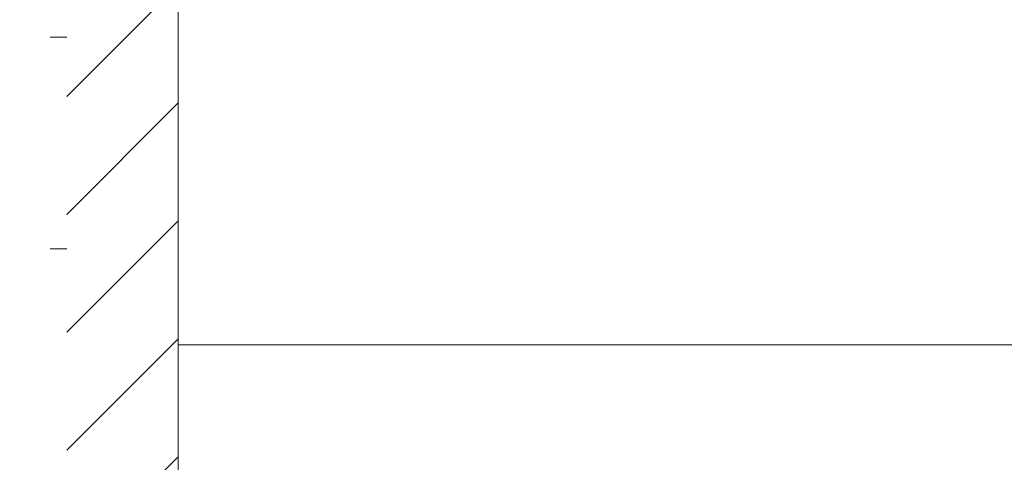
# Model space of a CAD drawing. Header units: millimetres. Extents: x -5998 to 64464, y -2232 to 8822.
# Tile 19 of 52: x 21886 to 22476, y 3365 to 3630. Entities that reach past the tile are written whole.
import ezdxf

# ---------------------------------------------------------------- set-up
doc = ezdxf.new("R2010")
doc.units = ezdxf.units.MM
for name, color, linetype, lineweight in [('A-DETL-GENF', 92, 'Continuous', 18), ('A-WALL', 113, 'Continuous', 18), ('M-EQPM', 50, 'Continuous', 18)]:
    doc.layers.add(name, color=color, linetype=linetype, lineweight=lineweight)

# ---------------------------------------------------------------- blocks, each defined once
blk = doc.blocks.new('Outdoor_Condenser_Unit_Single_Fan_15958 - Generic _Without Brackets_-V1-ELEVAÇÃO 3 - MAPEAMENTO DE DANOS')
at = {"layer": 'M-EQPM'}
blk.add_line((21981.11, 3435), (22796.11, 3435), dxfattribs=at)

msp = doc.modelspace()

# ---------------------------------------------------------------- hatches: boundary and pattern name
at = {"layer": 'A-DETL-GENF'}
h = msp.add_hatch(dxfattribs=at)
h.set_pattern_fill('FP_10', color=34, style=0, pattern_type=2)
h.set_pattern_definition([(270, (11188.59, 127), (127, 8e-15), [15.875, -111.125]), (0, (11188.59, 127), (0, 127), [15.875, -111.125]), (270, (11315.59, 127), (127, 8e-15), [15.875, -111.125]), (180, (11315.59, 127), (-2e-14, -127), [15.875, -111.125]), (270, (11252.09, 63.5), (127, 8e-15), [15.875, -111.125]), (180, (11252.09, 63.5), (-2e-14, -127), [15.875, -111.125]), (90, (11252.09, 63.5), (-127, 8e-15), [15.875, -111.125]), (0, (11252.09, 63.5), (0, 127), [15.875, -111.125]), (90, (11188.59, 0), (-127, 8e-15), [15.875, -111.125]), (0, (11188.59, 0), (0, 127), [15.875, -111.125]), (90, (11315.59, 0), (-127, 8e-15), [15.875, -111.125]), (180, (11315.59, 0), (-2e-14, -127), [15.875, -111.125])])
h.paths.add_polyline_path([(21886.11, 3440.63), (21914.27, 3440.63), (21914.27, 5325.63), (21886.11, 5325.63), (21886.11, 3570)], flags=0)
h = msp.add_hatch(dxfattribs=at)
h.set_pattern_fill('FP_9', color=231, style=0, pattern_type=2)
h.set_pattern_definition([(45, (11188.586, 0), (-35.35534, 35.35534), [])])
h.paths.add_polyline_path([(21981.11, 1280), (21981.11, 5325.63), (21914.27, 5325.63), (21914.27, 1280)], flags=0)

# ---------------------------------------------------------------- linework, layer by layer
at = {"layer": 'A-WALL'}
msp.add_line((21981.11, 5175.09), (21981.11, 1280), dxfattribs=at)

# ---------------------------------------------------------------- block references
at = {"layer": 'M-EQPM'}
msp.add_blockref('Outdoor_Condenser_Unit_Single_Fan_15958 - Generic _Without Brackets_-V1-ELEVAÇÃO 3 - MAPEAMENTO DE DANOS', (0, 0), dxfattribs=at)

doc.saveas('drawing.dxf')
